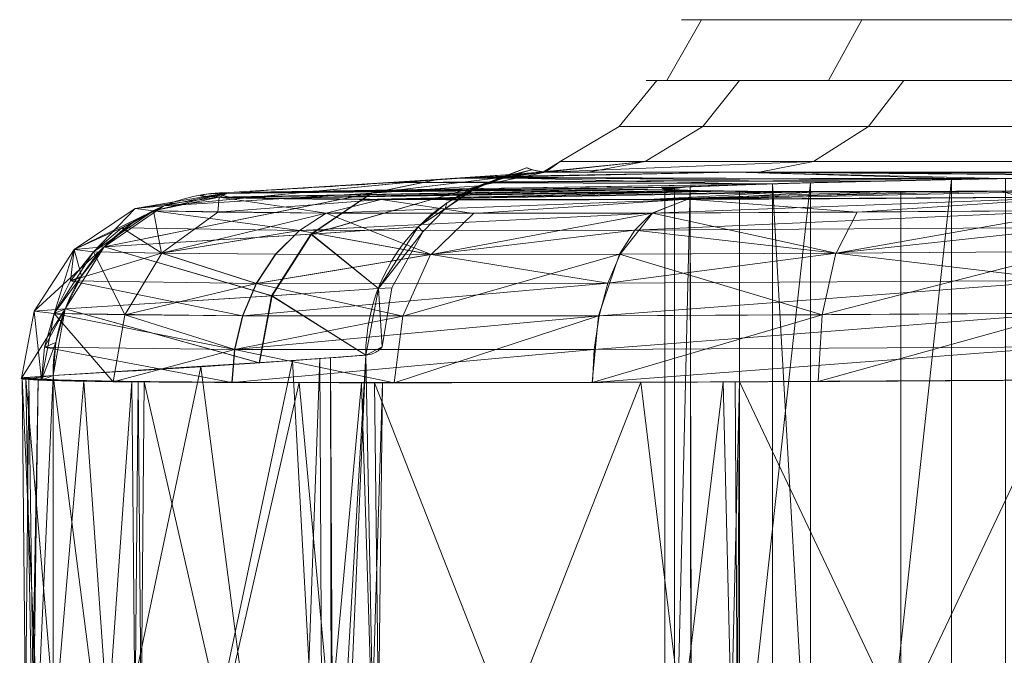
# Model space of a CAD drawing. Header units: millimetres. Extents: x -72 to 72, y -145 to 145.
# Tile 252 of 256: x -71 to -55, y 135 to 145. Entities that reach past the tile are written whole.
import ezdxf

# ---------------------------------------------------------------- set-up
doc = ezdxf.new("R2010")
doc.units = ezdxf.units.MM
doc.layers.add('1', color=7, linetype='CONTINUOUS')

msp = doc.modelspace()

# ---------------------------------------------------------------- linework, layer by layer
at = {"layer": '1', "color": 163, "linetype": 'Continuous', "lineweight": 13}
for p, q in [((-70.739, 127.83, 46.708), (-70.739, 139.17, 46.708)), ((-70.739, 127.83, -46.708), (-70.739, 139.17, -46.708))]:
    msp.add_line(p, q, dxfattribs=at)
at = {"layer": '1', "color": 163, "linetype": 'Continuous', "lineweight": 13, "extrusion": (0, -1, 0)}
msp.add_circle((0, 0, -145), 60.443, dxfattribs=at)
at = {"layer": '1', "color": 163, "linetype": 'Continuous', "lineweight": 13, "extrusion": (0, 1, 0)}
msp.add_circle((0, 0, 144.005), 61.018, dxfattribs=at)
at = {"layer": '1', "color": 163, "linetype": 'Continuous', "lineweight": 13, "extrusion": (-0.051031, -0.003792, 0.99869)}
msp.add_arc((-143.762, -51.498, 13.267), 3, 176.7324, 265.7563, dxfattribs=at)
at = {"layer": '1', "color": 163, "linetype": 'Continuous', "lineweight": 13, "extrusion": (0.051031, 0.003792, 0.99869)}
msp.add_arc((143.762, 51.498, -13.267), 3, 356.7324, 85.7563, dxfattribs=at)
at = {"layer": '1', "color": 163, "linetype": 'Continuous', "lineweight": 13, "extrusion": (0, -1, 0)}
for start, end in [(137.72131, 170.37915), (189.62085, 222.27869)]:
    msp.add_arc((0, 0, -142.505), 63.564, start, end, dxfattribs=at)
at = {"layer": '1', "color": 163, "linetype": 'Continuous', "lineweight": 13, "extrusion": (-0.227826, -0.012994, 0.973615)}
msp.add_arc((-142.806, -47.391, 59.784), 3, 177.4892, 266.8216, dxfattribs=at)
at = {"layer": '1', "color": 163, "linetype": 'Continuous', "lineweight": 13, "extrusion": (0.227826, 0.012994, 0.973615)}
msp.add_arc((142.806, 47.391, -59.784), 3, 357.4892, 86.8216, dxfattribs=at)
at = {"layer": '1', "color": 163, "linetype": 'Continuous', "lineweight": 13}
for points in [[(-62.67, 142.505, 10.623), (-62.827, 142.493, 13.72), (-63.282, 142.46, 19.907), (-64.377, 142.384, 29.148), (-65.881, 142.286, 38.331), (-67.155, 142.21, 44.402), (-67.861, 142.17, 47.422)], [(-62.67, 142.505, -10.623), (-62.772, 142.509, -8.836), (-62.924, 142.55, -5.287), (-63.001, 142.586), (-62.924, 142.55, 5.287), (-62.772, 142.509, 8.836), (-62.67, 142.505, 10.623)], [(-65.614, 139.506, 10.461), (-65.525, 139.512, 8.719), (-65.392, 139.58, 5.233), (-65.325, 139.671, 0), (-65.392, 139.58, -5.233), (-65.525, 139.512, -8.719), (-65.614, 139.506, -10.461)], [(-70.739, 139.17, 46.708), (-69.157, 139.262, 39.947), (-66.869, 139.409, 27.08), (-65.883, 139.485, 15.729), (-65.614, 139.506, 10.461)], [(-65.614, 139.506, -10.461), (-65.883, 139.485, -15.729), (-66.869, 139.409, -27.08), (-69.157, 139.262, -39.947), (-70.739, 139.17, -46.708)], [(-70.739, 139.17, -46.708), (-71.063, 139.154, -48.092), (-71.412, 139.126, -50.918), (-71.037, 139.093, -55.139), (-69.8, 139.07, -59.159), (-67.774, 139.057, -62.807), (-65.064, 139.053, -65.937), (-61.799, 139.058, -68.429), (-58.128, 139.074, -70.196), (-55.515, 139.09, -70.854), (-54.195, 139.1, -71.05)], [(-54.195, 139.1, 71.05), (-55.515, 139.09, 70.854), (-58.128, 139.074, 70.196), (-61.799, 139.058, 68.429), (-65.064, 139.053, 65.937), (-67.774, 139.057, 62.807), (-69.8, 139.07, 59.159), (-71.037, 139.093, 55.139), (-71.412, 139.126, 50.918), (-71.063, 139.154, 48.092), (-70.739, 139.17, 46.708)]]:
    msp.add_open_spline(points, degree=3, dxfattribs=at)
for points, knots in [([(-67.861, 142.17, -47.422), (-67.155, 142.21, -44.402), (-65.879, 142.286, -38.332), (-64.623, 142.367, -30.679), (-63.826, 142.422, -24.528), (-63.331, 142.457, -19.903), (-62.94, 142.485, -15.267), (-62.749, 142.499, -12.172), (-62.67, 142.505, -10.623)], [0, 0, 0, 0, 0.25, 0.5, 0.625, 0.75, 0.875, 1, 1, 1, 1]), ([(-47.03, 142.505, 42.762), (-47.534, 142.502, 42.511), (-48.052, 142.497, 42.308), (-48.851, 142.489, 42.073), (-49.121, 142.486, 42.006), (-49.667, 142.48, 41.896), (-49.945, 142.477, 41.853), (-50.783, 142.467, 41.761), (-51.339, 142.46, 41.749), (-52.17, 142.448, 41.804), (-52.446, 142.444, 41.835), (-52.998, 142.435, 41.92), (-53.275, 142.431, 41.976), (-54.091, 142.417, 42.178), (-54.616, 142.408, 42.359), (-55.378, 142.394, 42.697), (-55.627, 142.389, 42.821), (-56.116, 142.38, 43.092), (-56.357, 142.375, 43.24), (-57.052, 142.36, 43.71), (-57.482, 142.35, 44.061), (-58.081, 142.336, 44.641), (-58.272, 142.331, 44.844), (-58.638, 142.322, 45.268), (-58.813, 142.317, 45.49), (-59.302, 142.303, 46.169), (-59.586, 142.294, 46.647), (-60.068, 142.276, 47.649), (-60.268, 142.268, 48.18), (-60.567, 142.252, 49.254), (-60.668, 142.245, 49.8), (-60.775, 142.231, 50.908), (-60.779, 142.224, 51.475), (-60.69, 142.213, 52.585), (-60.597, 142.208, 53.133), (-60.314, 142.199, 54.212), (-60.122, 142.195, 54.745), (-59.656, 142.189, 55.755), (-59.38, 142.187, 56.237), (-58.901, 142.185, 56.924), (-58.73, 142.184, 57.149), (-58.37, 142.183, 57.578), (-58.182, 142.183, 57.784), (-57.592, 142.183, 58.374), (-57.167, 142.184, 58.731), (-56.479, 142.186, 59.212), (-56.241, 142.187, 59.363), (-55.756, 142.189, 59.642), (-55.508, 142.191, 59.77), (-54.752, 142.195, 60.12), (-54.229, 142.199, 60.308), (-53.416, 142.206, 60.523), (-53.141, 142.208, 60.582), (-52.59, 142.213, 60.677), (-52.314, 142.216, 60.711), (-51.484, 142.224, 60.779), (-50.928, 142.231, 60.776), (-49.809, 142.244, 60.67), (-49.259, 142.252, 60.568), (-48.189, 142.268, 60.271), (-47.667, 142.276, 60.076), (-46.652, 142.294, 59.589), (-46.174, 142.303, 59.305), (-45.498, 142.317, 58.819), (-45.279, 142.321, 58.647), (-44.857, 142.331, 58.284), (-44.652, 142.336, 58.091), (-44.064, 142.35, 57.487), (-43.713, 142.36, 57.056), (-43.246, 142.374, 56.366), (-43.1, 142.379, 56.13), (-42.829, 142.389, 55.642), (-42.702, 142.394, 55.389), (-42.36, 142.408, 54.622), (-42.18, 142.417, 54.096), (-41.979, 142.431, 53.287), (-41.923, 142.435, 53.015), (-41.837, 142.443, 52.462), (-41.805, 142.448, 52.181), (-41.749, 142.46, 51.344), (-41.761, 142.467, 50.789), (-41.851, 142.477, 49.96), (-41.894, 142.48, 49.684), (-42.003, 142.486, 49.135), (-42.07, 142.489, 48.86), (-42.307, 142.497, 48.054), (-42.511, 142.502, 47.534), (-42.762, 142.505, 47.03)], [0, 0, 0, 0, 0.03125, 0.03125, 0.046875, 0.046875, 0.0625, 0.0625, 0.09375, 0.09375, 0.109375, 0.109375, 0.125, 0.125, 0.15625, 0.15625, 0.171875, 0.171875, 0.1875, 0.1875, 0.21875, 0.21875, 0.234375, 0.234375, 0.25, 0.25, 0.28125, 0.28125, 0.3125, 0.3125, 0.34375, 0.34375, 0.375, 0.375, 0.40625, 0.40625, 0.4375, 0.4375, 0.46875, 0.46875, 0.484375, 0.484375, 0.5, 0.5, 0.53125, 0.53125, 0.546875, 0.546875, 0.5625, 0.5625, 0.59375, 0.59375, 0.609375, 0.609375, 0.625, 0.625, 0.65625, 0.65625, 0.6875, 0.6875, 0.71875, 0.71875, 0.75, 0.75, 0.765625, 0.765625, 0.78125, 0.78125, 0.8125, 0.8125, 0.828125, 0.828125, 0.84375, 0.84375, 0.875, 0.875, 0.890625, 0.890625, 0.90625, 0.90625, 0.9375, 0.9375, 0.953125, 0.953125, 0.96875, 0.96875, 1, 1, 1, 1]), ([(-42.762, 142.505, -47.03), (-42.511, 142.502, -47.534), (-42.308, 142.497, -48.052), (-42.073, 142.489, -48.851), (-42.006, 142.486, -49.121), (-41.896, 142.48, -49.667), (-41.853, 142.477, -49.945), (-41.761, 142.467, -50.783), (-41.749, 142.46, -51.339), (-41.804, 142.448, -52.17), (-41.835, 142.444, -52.446), (-41.92, 142.435, -52.998), (-41.976, 142.431, -53.275), (-42.178, 142.417, -54.091), (-42.359, 142.408, -54.616), (-42.697, 142.394, -55.378), (-42.821, 142.389, -55.627), (-43.092, 142.38, -56.116), (-43.24, 142.375, -56.357), (-43.71, 142.36, -57.052), (-44.061, 142.35, -57.482), (-44.641, 142.336, -58.081), (-44.844, 142.331, -58.272), (-45.268, 142.322, -58.638), (-45.49, 142.317, -58.813), (-46.169, 142.303, -59.302), (-46.647, 142.294, -59.586), (-47.649, 142.276, -60.068), (-48.18, 142.268, -60.268), (-49.254, 142.252, -60.567), (-49.8, 142.245, -60.668), (-50.908, 142.231, -60.775), (-51.475, 142.224, -60.779), (-52.585, 142.213, -60.69), (-53.133, 142.208, -60.597), (-54.212, 142.199, -60.314), (-54.745, 142.195, -60.122), (-55.755, 142.189, -59.656), (-56.237, 142.187, -59.38), (-56.924, 142.185, -58.901), (-57.149, 142.184, -58.73), (-57.578, 142.183, -58.37), (-57.784, 142.183, -58.182), (-58.374, 142.183, -57.592), (-58.731, 142.184, -57.167), (-59.212, 142.186, -56.479), (-59.363, 142.187, -56.241), (-59.642, 142.189, -55.756), (-59.77, 142.191, -55.508), (-60.12, 142.195, -54.752), (-60.308, 142.199, -54.229), (-60.523, 142.206, -53.416), (-60.582, 142.208, -53.141), (-60.677, 142.213, -52.59), (-60.711, 142.216, -52.314), (-60.779, 142.224, -51.484), (-60.776, 142.231, -50.928), (-60.67, 142.244, -49.809), (-60.568, 142.252, -49.259), (-60.271, 142.268, -48.189), (-60.076, 142.276, -47.667), (-59.589, 142.294, -46.652), (-59.305, 142.303, -46.174), (-58.819, 142.317, -45.498), (-58.647, 142.321, -45.279), (-58.284, 142.331, -44.857), (-58.091, 142.336, -44.652), (-57.487, 142.35, -44.064), (-57.056, 142.36, -43.713), (-56.366, 142.374, -43.246), (-56.13, 142.379, -43.1), (-55.642, 142.389, -42.829), (-55.389, 142.394, -42.702), (-54.622, 142.408, -42.36), (-54.096, 142.417, -42.18), (-53.287, 142.431, -41.979), (-53.015, 142.435, -41.923), (-52.462, 142.443, -41.837), (-52.181, 142.448, -41.805), (-51.344, 142.46, -41.749), (-50.789, 142.467, -41.761), (-49.96, 142.477, -41.851), (-49.684, 142.48, -41.894), (-49.135, 142.486, -42.003), (-48.86, 142.489, -42.07), (-48.054, 142.497, -42.307), (-47.534, 142.502, -42.511), (-47.03, 142.505, -42.762)], [0, 0, 0, 0, 0.03125, 0.03125, 0.046875, 0.046875, 0.0625, 0.0625, 0.09375, 0.09375, 0.109375, 0.109375, 0.125, 0.125, 0.15625, 0.15625, 0.171875, 0.171875, 0.1875, 0.1875, 0.21875, 0.21875, 0.234375, 0.234375, 0.25, 0.25, 0.28125, 0.28125, 0.3125, 0.3125, 0.34375, 0.34375, 0.375, 0.375, 0.40625, 0.40625, 0.4375, 0.4375, 0.46875, 0.46875, 0.484375, 0.484375, 0.5, 0.5, 0.53125, 0.53125, 0.546875, 0.546875, 0.5625, 0.5625, 0.59375, 0.59375, 0.609375, 0.609375, 0.625, 0.625, 0.65625, 0.65625, 0.6875, 0.6875, 0.71875, 0.71875, 0.75, 0.75, 0.765625, 0.765625, 0.78125, 0.78125, 0.8125, 0.8125, 0.828125, 0.828125, 0.84375, 0.84375, 0.875, 0.875, 0.890625, 0.890625, 0.90625, 0.90625, 0.9375, 0.9375, 0.953125, 0.953125, 0.96875, 0.96875, 1, 1, 1, 1]), ([(-67.861, 142.17, 47.422), (-67.994, 142.162, 47.993), (-68.208, 142.147, 49.148), (-68.404, 142.12, 51.489), (-68.184, 142.092, 54.431), (-67.33, 142.072, 57.255), (-66.307, 142.061, 59.369), (-65.387, 142.055, 60.872), (-64.328, 142.052, 62.28), (-62.735, 142.05, 64.006), (-60.42, 142.055, 65.834), (-57.767, 142.069, 67.125), (-55.52, 142.085, 67.809), (-54.368, 142.094, 68.037), (-53.788, 142.1, 68.123)], [0, 0, 0, 0, 0.0625, 0.125, 0.25, 0.375, 0.4375, 0.5, 0.5625, 0.625, 0.75, 0.875, 0.9375, 1, 1, 1, 1]), ([(-53.788, 142.1, -68.123), (-54.367, 142.094, -68.037), (-55.519, 142.085, -67.809), (-57.764, 142.069, -67.126), (-60.415, 142.055, -65.837), (-62.728, 142.05, -64.011), (-64.122, 142.052, -62.502), (-64.852, 142.054, -61.584), (-65.364, 142.056, -60.869), (-65.84, 142.058, -60.13), (-66.421, 142.063, -59.111), (-67.295, 142.073, -57.252), (-68.116, 142.093, -54.424), (-68.37, 142.121, -51.489), (-68.201, 142.147, -49.148), (-67.994, 142.162, -47.993), (-67.861, 142.17, -47.422)], [0, 0, 0, 0, 0.0625, 0.125, 0.25, 0.375, 0.4375, 0.46875, 0.5, 0.53125, 0.5625, 0.625, 0.75, 0.875, 0.9375, 1, 1, 1, 1])]:
    msp.add_open_spline(points, degree=3, knots=knots, dxfattribs=at)
for points in [[(-58.032, 144.005, -18.856), (-60.684, 144.005, 6.378), (-60.112, 145, 6.318), (-57.485, 145, -18.678)], [(-60.684, 144.005, 6.378), (-52.843, 144.005, 30.509), (-52.345, 145, 30.222), (-60.112, 145, 6.318)], [(-52.345, 145, -30.222), (-60.112, 145, -6.318), (-34.311, 145, -3.606), (-29.878, 145, -17.25)], [(-32.811, 145, 10.661), (-34.311, 145, -3.606), (-60.112, 145, -6.318), (-57.485, 145, 18.678)], [(-45.345, 144.005, -40.829), (-58.032, 144.005, -18.856), (-57.485, 145, -18.678), (-44.918, 145, -40.445)], [(-57.485, 145, 18.678), (-44.918, 145, 40.445), (-25.638, 145, 23.085), (-32.811, 145, 10.661)], [(-56.8, 144.005, -22.292), (-57.375, 143.251, -22.518), (-61.463, 143.251, -4.606), (-60.847, 144.005, -4.56)], [(-60.847, 144.005, -4.56), (-61.463, 143.251, -4.606), (-60.09, 143.251, 13.715), (-59.488, 144.005, 13.578)], [(-59.488, 144.005, 13.578), (-60.09, 143.251, 13.715), (-53.378, 143.251, 30.818), (-52.843, 144.005, 30.509)], [(-47.706, 144.005, -38.044), (-48.189, 143.251, -38.429), (-57.375, 143.251, -22.518), (-56.8, 144.005, -22.292)], [(-58.278, 142.68, -22.872), (-62.431, 142.68, -4.679), (-61.463, 143.251, -4.606), (-57.375, 143.251, -22.518)], [(-62.431, 142.68, -4.679), (-61.036, 142.68, 13.931), (-60.09, 143.251, 13.715), (-61.463, 143.251, -4.606)], [(-61.036, 142.68, 13.931), (-54.218, 142.68, 31.303), (-53.378, 143.251, 30.818), (-60.09, 143.251, 13.715)], [(-48.947, 142.68, -39.034), (-58.278, 142.68, -22.872), (-57.375, 143.251, -22.518), (-48.189, 143.251, -38.429)], [(-61.036, 142.68, 13.931), (-62.703, 142.507, 10.022), (-62.67, 142.505, 10.623)], [(-62.431, 142.68, -4.679), (-62.679, 142.506, -4.748), (-62.703, 142.507, 10.022)], [(-62.703, 142.507, 10.022), (-61.036, 142.68, 13.931), (-62.431, 142.68, -4.679)], [(-62.67, 142.505, -10.623), (-62.679, 142.506, -4.748), (-62.431, 142.68, -4.679)], [(-62.431, 142.68, -4.679), (-58.278, 142.68, -22.872), (-62.67, 142.505, -10.623)], [(-58.278, 142.68, -22.872), (-59.17, 142.505, -23.222), (-62.67, 142.505, -10.623)], [(-62.67, 142.505, 10.623), (-61.97, 142.505, 14.144), (-61.036, 142.68, 13.931)], [(-55.048, 142.505, 31.782), (-54.218, 142.68, 31.303), (-61.036, 142.68, 13.931), (-61.97, 142.505, 14.144)], [(-59.17, 142.505, -23.222), (-58.278, 142.68, -22.872), (-48.947, 142.68, -39.034), (-49.696, 142.505, -39.631)], [(-62.67, 142.505, 10.623), (-63.758, 142.28, 10.567), (-65.524, 142.157, 28.966)], [(-65.524, 142.157, 28.966), (-64.443, 142.38, 29.121), (-62.67, 142.505, 10.623)], [(-62.67, 142.505, -10.623), (-64.433, 142.381, -29.076), (-65.514, 142.158, -28.921)], [(-65.514, 142.158, -28.921), (-63.758, 142.28, -10.567), (-62.67, 142.505, -10.623)], [(-59.575, 142.505, 22.163), (-64.149, 142.403, 24.362), (-55.173, 142.398, 42.606)], [(-64.149, 142.403, 24.362), (-59.575, 142.505, 22.163), (-62.67, 142.505, 10.623)], [(-63.384, 142.42, 5.336), (-62.982, 142.572, 0.001), (-63.896, 142.21, 0.001)], [(-63.896, 142.21, 0.001), (-62.982, 142.572, 0.001), (-63.384, 142.42, -5.335)], [(-55.562, 142.39, -42.792), (-63.852, 142.42, -24.604), (-59.575, 142.505, -22.163)], [(-63.852, 142.42, -24.604), (-63.782, 142.425, -23.768), (-59.575, 142.505, -22.163)], [(-62.67, 142.505, -10.623), (-59.575, 142.505, -22.163), (-63.782, 142.425, -23.768)], [(-62.982, 142.572, 0.001), (-62.9, 142.541, -5.35), (-63.384, 142.42, -5.335)], [(-63.384, 142.42, 5.336), (-62.9, 142.541, 5.351), (-62.982, 142.572, 0.001)], [(-62.9, 142.541, 5.351), (-63.384, 142.42, 5.336), (-63.209, 142.447, 10.595)], [(-63.209, 142.447, -10.595), (-63.384, 142.42, -5.335), (-62.9, 142.541, -5.35)], [(-62.9, 142.541, -5.35), (-62.67, 142.505, -10.623), (-63.209, 142.447, -10.595)], [(-63.209, 142.447, 10.595), (-62.67, 142.505, 10.623), (-62.9, 142.541, 5.351)], [(-59.575, 142.505, 22.163), (-51.582, 142.456, 41.771), (-49.468, 142.483, 41.937)], [(-55.173, 142.398, 42.606), (-51.582, 142.456, 41.771), (-59.575, 142.505, 22.163)], [(-49.468, 142.483, 41.937), (-48.485, 142.505, 41.104), (-59.575, 142.505, 22.163)], [(-59.575, 142.505, -22.163), (-52.586, 142.441, -41.857), (-55.562, 142.39, -42.792)], [(-59.575, 142.505, -22.163), (-48.485, 142.505, -41.104), (-49.468, 142.483, -41.937)], [(-49.468, 142.483, -41.937), (-52.586, 142.441, -41.857), (-59.575, 142.505, -22.163)], [(-64.433, 142.381, -29.076), (-67.861, 142.17, -47.422), (-68.926, 141.949, -47.17)], [(-68.926, 141.949, -47.17), (-65.514, 142.158, -28.921), (-64.433, 142.381, -29.076)], [(-64.443, 142.38, 29.121), (-65.524, 142.157, 28.966), (-68.926, 141.949, 47.17)], [(-68.926, 141.949, 47.17), (-67.861, 142.17, 47.422), (-64.443, 142.38, 29.121)], [(-59.166, 142.307, -45.99), (-67.861, 142.17, -47.422), (-63.852, 142.42, -24.604)], [(-58.922, 142.314, 45.642), (-65.184, 142.332, 33.972), (-67.861, 142.17, 47.422)], [(-55.173, 142.398, 42.606), (-64.149, 142.403, 24.362), (-65.184, 142.332, 33.972)], [(-65.184, 142.332, 33.972), (-57.509, 142.35, 44.106), (-55.173, 142.398, 42.606)], [(-65.184, 142.332, 33.972), (-58.922, 142.314, 45.642), (-57.509, 142.35, 44.106)], [(-63.896, 142.21, 0.001), (-63.862, 142.208, 5.32), (-63.384, 142.42, 5.336)], [(-63.384, 142.42, -5.335), (-63.862, 142.208, -5.319), (-63.896, 142.21, 0.001)], [(-63.384, 142.42, 5.336), (-63.862, 142.208, 5.32), (-63.758, 142.28, 10.567)], [(-63.758, 142.28, -10.567), (-63.862, 142.208, -5.319), (-63.384, 142.42, -5.335)], [(-63.852, 142.42, -24.604), (-57.303, 142.354, -43.931), (-59.166, 142.307, -45.99)], [(-63.852, 142.42, -24.604), (-55.562, 142.39, -42.792), (-57.303, 142.354, -43.931)], [(-63.384, 142.42, -5.335), (-63.209, 142.447, -10.595), (-63.758, 142.28, -10.567)], [(-63.758, 142.28, 10.567), (-63.209, 142.447, 10.595), (-63.384, 142.42, 5.336)], [(-60.263, 124.733, -48.218), (-60.3, 142.266, -48.33), (-58.325, 142.33, -44.909)], [(-58.325, 142.33, -44.909), (-58.325, 124.67, -44.909), (-60.263, 124.733, -48.218)], [(-56.015, 142.382, 43.038), (-58.951, 142.313, 45.681), (-57.947, 124.661, 44.512)], [(-55.129, 142.399, -42.587), (-55.129, 124.601, -42.587), (-58.325, 124.67, -44.909), (-58.325, 142.33, -44.909)], [(-57.947, 124.661, 44.512), (-56.015, 124.618, 43.038), (-56.015, 142.382, 43.038)], [(-56.015, 142.382, 43.038), (-56.015, 124.618, 43.038), (-52.258, 124.554, 41.817), (-52.258, 142.446, 41.817)], [(-65.514, 142.158, -28.921), (-68.926, 141.949, -47.17), (-69.902, 141.279, -46.932)], [(-69.902, 141.279, -46.932), (-66.503, 141.487, -28.775), (-65.514, 142.158, -28.921)], [(-68.02, 142.094, 54.403), (-67.861, 142.17, 47.422), (-69.393, 141.905, 50.875)], [(-67.861, 142.17, 47.422), (-68.926, 141.949, 47.17), (-69.393, 141.905, 50.875)], [(-69.092, 141.87, -54.61), (-68.926, 141.949, -47.17), (-67.861, 142.17, -47.422)], [(-67.861, 142.17, -47.422), (-68.019, 142.094, -54.412), (-69.092, 141.87, -54.61)], [(-67.861, 142.17, 47.422), (-68.098, 142.096, 54.179), (-60.762, 142.224, 51.512)], [(-68.098, 142.096, 54.179), (-67.046, 142.079, 56.867), (-60.762, 142.224, 51.512)], [(-68.071, 142.156, -48.469), (-60.58, 142.25, -49.397), (-60.762, 142.224, -51.512)], [(-68.071, 142.156, -48.469), (-67.861, 142.17, -47.422), (-60.58, 142.25, -49.397)], [(-60.762, 142.224, -51.512), (-67.833, 142.088, -55.208), (-68.071, 142.156, -48.469)], [(-67.861, 142.17, 47.422), (-60.33, 142.264, 48.423), (-58.922, 142.314, 45.642)], [(-67.861, 142.17, -47.422), (-59.166, 142.307, -45.99), (-60.58, 142.25, -49.397)], [(-60.762, 142.224, 51.512), (-60.33, 142.264, 48.423), (-67.861, 142.17, 47.422)], [(-60.762, 142.224, -51.512), (-67.07, 142.079, -56.878), (-67.833, 142.088, -55.208)], [(-67.07, 142.079, -56.878), (-60.762, 142.224, -51.512), (-60.056, 142.195, -54.866)], [(-65.042, 142.054, -61.314), (-67.07, 142.079, -56.878), (-60.056, 142.195, -54.866)], [(-60.472, 142.204, 53.606), (-60.762, 142.224, 51.512), (-67.046, 142.079, 56.867)], [(-59.722, 142.19, 55.593), (-60.472, 142.204, 53.606), (-67.046, 142.079, 56.867)], [(-67.046, 142.079, 56.867), (-65.663, 142.057, 60.402), (-59.722, 142.19, 55.593)], [(-63.758, 142.28, 10.567), (-64.755, 141.609, 10.513), (-66.514, 141.486, 28.82)], [(-66.514, 141.486, 28.82), (-65.524, 142.157, 28.966), (-63.758, 142.28, 10.567)], [(-63.758, 142.28, -10.567), (-65.514, 142.158, -28.921), (-66.503, 141.487, -28.775)], [(-66.503, 141.487, -28.775), (-64.755, 141.609, -10.513), (-63.758, 142.28, -10.567)], [(-58.552, 142.184, 57.361), (-59.722, 142.19, 55.593), (-65.663, 142.057, 60.402)], [(-58.552, 142.184, 57.361), (-65.663, 142.057, 60.402), (-60.993, 142.055, 65.303)], [(-60.056, 142.195, -54.866), (-58.206, 142.183, -57.752), (-65.042, 142.054, -61.314)], [(-60.136, 142.058, -65.86), (-65.042, 142.054, -61.314), (-58.206, 142.183, -57.752)], [(-64.316, 141.904, 0.001), (-63.896, 142.21, 0.001), (-63.862, 142.208, -5.319)], [(-63.862, 142.208, 5.32), (-63.896, 142.21, 0.001), (-64.316, 141.904, 0.001)], [(-64.316, 141.904, 0.001), (-64.286, 141.998, 10.539), (-63.862, 142.208, 5.32)], [(-63.862, 142.208, -5.319), (-64.286, 141.998, -10.539), (-64.316, 141.904, 0.001)], [(-64.286, 141.998, 10.539), (-63.758, 142.28, 10.567), (-63.862, 142.208, 5.32)], [(-63.862, 142.208, -5.319), (-63.758, 142.28, -10.567), (-64.286, 141.998, -10.539)], [(-60.993, 142.055, 65.303), (-55.201, 142.193, 59.912), (-57.023, 142.185, 58.822)], [(-55.201, 142.193, 59.912), (-60.993, 142.055, 65.303), (-54.857, 142.09, 67.932)], [(-60.993, 142.055, 65.303), (-57.023, 142.185, 58.822), (-58.552, 142.184, 57.361)], [(-60.3, 142.266, -48.33), (-60.276, 124.734, -48.332), (-60.713, 124.784, -52.258)], [(-60.713, 124.784, -52.258), (-60.713, 142.216, -52.258), (-60.3, 142.266, -48.33)], [(-60.713, 142.216, -52.258), (-60.713, 124.784, -52.258), (-59.492, 124.812, -56.015), (-59.492, 142.188, -56.015)], [(-60.558, 142.252, 49.29), (-60.558, 124.748, 49.29), (-58.951, 124.687, 45.681), (-58.951, 142.313, 45.681)], [(-60.558, 142.207, 53.24), (-60.558, 124.793, 53.24), (-60.558, 124.748, 49.29), (-60.558, 142.252, 49.29)], [(-58.951, 142.185, 56.849), (-58.951, 124.815, 56.849), (-60.558, 124.793, 53.24), (-60.558, 142.207, 53.24)], [(-60.263, 124.733, -48.218), (-60.276, 124.734, -48.332), (-60.3, 142.266, -48.33)], [(-60.136, 142.058, -65.86), (-56.447, 142.186, -59.228), (-53.655, 142.204, -60.46)], [(-53.655, 142.204, -60.46), (-53.788, 142.1, -68.123), (-60.136, 142.058, -65.86)], [(-58.206, 142.183, -57.752), (-56.447, 142.186, -59.228), (-60.136, 142.058, -65.86)], [(-59.492, 142.188, -56.015), (-59.492, 124.812, -56.015), (-56.849, 124.815, -58.951), (-56.849, 142.185, -58.951)], [(-58.951, 142.313, 45.681), (-58.951, 124.687, 45.681), (-57.947, 124.661, 44.512)], [(-56.015, 142.188, 59.492), (-56.015, 124.812, 59.492), (-58.951, 124.815, 56.849), (-58.951, 142.185, 56.849)], [(-56.849, 142.185, -58.951), (-56.849, 124.815, -58.951), (-53.24, 124.793, -60.558), (-53.24, 142.207, -60.558)], [(-52.258, 142.216, 60.713), (-52.258, 124.784, 60.713), (-56.015, 124.812, 59.492), (-56.015, 142.188, 59.492)], [(-54.857, 142.09, 67.932), (-53.185, 142.208, 60.569), (-55.201, 142.193, 59.912)], [(-65.524, 142.157, 28.966), (-66.514, 141.486, 28.82), (-69.902, 141.279, 46.932)], [(-69.902, 141.279, 46.932), (-68.926, 141.949, 47.17), (-65.524, 142.157, 28.966)], [(-69.393, 141.905, 50.875), (-69.094, 141.871, 54.601), (-68.02, 142.094, 54.403)], [(-68.02, 142.094, 54.403), (-69.094, 141.871, 54.601), (-68.039, 141.845, 58.172)], [(-66.263, 141.83, -61.472), (-69.092, 141.87, -54.61), (-68.019, 142.094, -54.412)], [(-65.365, 142.056, 60.854), (-68.02, 142.094, 54.403), (-68.039, 141.845, 58.172)], [(-68.039, 141.845, 58.172), (-66.267, 141.83, 61.466), (-65.365, 142.056, 60.854)], [(-68.019, 142.094, -54.412), (-65.362, 142.056, -60.86), (-66.263, 141.83, -61.472)], [(-66.267, 141.83, 61.466), (-60.926, 141.832, 66.621), (-60.346, 142.057, 65.697)], [(-60.346, 142.057, 65.697), (-65.365, 142.056, 60.854), (-66.267, 141.83, 61.466)], [(-63.851, 141.826, -64.332), (-66.263, 141.83, -61.472), (-65.362, 142.056, -60.86)], [(-65.362, 142.056, -60.86), (-60.339, 142.058, -65.702), (-63.851, 141.826, -64.332)], [(-64.316, 141.904, 0.001), (-64.286, 141.998, -10.539), (-64.755, 141.609, -10.513)], [(-64.755, 141.609, 10.513), (-64.286, 141.998, 10.539), (-64.316, 141.904, 0.001)], [(-60.339, 142.058, -65.702), (-60.918, 141.832, -66.625), (-63.851, 141.826, -64.332)], [(-60.926, 141.832, 66.621), (-53.946, 141.876, 69.203), (-53.788, 142.1, 68.123)], [(-53.788, 142.1, 68.123), (-60.346, 142.057, 65.697), (-60.926, 141.832, 66.621)], [(-57.564, 141.849, -68.274), (-60.918, 141.832, -66.625), (-60.339, 142.058, -65.702)], [(-60.339, 142.058, -65.702), (-53.788, 142.1, -68.123), (-57.564, 141.849, -68.274)], [(-53.788, 142.1, -68.123), (-53.946, 141.876, -69.203), (-57.564, 141.849, -68.274)], [(-70.394, 141.235, 50.845), (-69.393, 141.905, 50.875), (-68.926, 141.949, 47.17)], [(-68.926, 141.949, 47.17), (-69.902, 141.279, 46.932), (-70.394, 141.235, 50.845)], [(-69.393, 141.905, 50.875), (-70.394, 141.235, 50.845), (-70.078, 141.2, 54.778)], [(-70.078, 141.2, 54.778), (-69.094, 141.871, 54.601), (-69.393, 141.905, 50.875)], [(-69.094, 141.871, 54.601), (-70.078, 141.2, 54.778), (-68.964, 141.174, 58.548)], [(-69.612, 141.589, -54.704), (-69.442, 141.668, -47.045), (-68.926, 141.949, -47.17)], [(-68.926, 141.949, -47.17), (-69.092, 141.87, -54.61), (-69.612, 141.589, -54.704)], [(-66.7, 141.549, -61.768), (-69.612, 141.589, -54.704), (-69.092, 141.87, -54.61)], [(-68.964, 141.174, 58.548), (-68.039, 141.845, 58.172), (-69.094, 141.871, 54.601)], [(-69.092, 141.87, -54.61), (-66.263, 141.83, -61.472), (-66.7, 141.549, -61.768)], [(-66.267, 141.83, 61.466), (-68.039, 141.845, 58.172), (-68.964, 141.174, 58.548)], [(-64.316, 141.904, 0.001), (-64.682, 141.524, 0.001), (-64.755, 141.609, 10.513)], [(-64.755, 141.609, -10.513), (-64.682, 141.524, 0.001), (-64.316, 141.904, 0.001)], [(-61.206, 141.551, 67.068), (-54.021, 141.595, 69.727), (-53.946, 141.876, 69.203)], [(-53.946, 141.876, 69.203), (-60.926, 141.832, 66.621), (-61.206, 141.551, 67.068)], [(-60.918, 141.832, -66.625), (-57.564, 141.849, -68.274), (-57.906, 141.178, -69.213)], [(-57.906, 141.178, -69.213), (-57.564, 141.849, -68.274), (-53.946, 141.876, -69.203)], [(-53.946, 141.876, -69.203), (-54.086, 141.205, -70.193), (-57.906, 141.178, -69.213)], [(-68.964, 141.174, 58.548), (-66.704, 141.549, 61.762), (-66.267, 141.83, 61.466)], [(-66.704, 141.549, 61.762), (-61.206, 141.551, 67.068), (-60.926, 141.832, 66.621)], [(-60.926, 141.832, 66.621), (-66.267, 141.83, 61.466), (-66.704, 141.549, 61.762)], [(-64.543, 141.155, -65.05), (-66.7, 141.549, -61.768), (-66.263, 141.83, -61.472)], [(-66.263, 141.83, -61.472), (-63.851, 141.826, -64.332), (-64.543, 141.155, -65.05)], [(-64.543, 141.155, -65.05), (-63.851, 141.826, -64.332), (-60.918, 141.832, -66.625)], [(-60.918, 141.832, -66.625), (-61.447, 141.161, -67.472), (-64.543, 141.155, -65.05)], [(-57.906, 141.178, -69.213), (-61.447, 141.161, -67.472), (-60.918, 141.832, -66.625)], [(-70.394, 141.235, -50.852), (-69.442, 141.668, -47.045), (-69.612, 141.589, -54.704)], [(-70.394, 141.235, -50.852), (-69.902, 141.279, -46.932), (-69.442, 141.668, -47.045)], [(-69.612, 141.589, -54.704), (-70.076, 141.199, -54.787), (-70.394, 141.235, -50.852)], [(-68.955, 141.174, -58.565), (-70.076, 141.199, -54.787), (-69.612, 141.589, -54.704)], [(-68.955, 141.174, -58.565), (-69.612, 141.589, -54.704), (-66.7, 141.549, -61.768)], [(-68.964, 141.174, 58.548), (-67.094, 141.159, 62.026), (-66.704, 141.549, 61.762)], [(-66.7, 141.549, -61.768), (-67.089, 141.159, -62.032), (-68.955, 141.174, -58.565)], [(-66.704, 141.549, 61.762), (-67.094, 141.159, 62.026), (-64.555, 141.155, 65.035)], [(-64.543, 141.155, -65.05), (-67.089, 141.159, -62.032), (-66.7, 141.549, -61.768)], [(-61.206, 141.551, 67.068), (-66.704, 141.549, 61.762), (-64.555, 141.155, 65.035)], [(-66.514, 141.486, 28.82), (-64.755, 141.609, 10.513), (-65.408, 140.599, 10.476)], [(-65.408, 140.599, -10.476), (-64.755, 141.609, -10.513), (-66.503, 141.487, -28.775)], [(-64.682, 141.524, 0.001), (-64.755, 141.609, -10.513), (-65.408, 140.599, -10.476)], [(-65.408, 140.599, 10.476), (-64.755, 141.609, 10.513), (-64.682, 141.524, 0.001)], [(-64.682, 141.524, 0.001), (-65.186, 140.611, 0.001), (-65.408, 140.599, 10.476)], [(-65.408, 140.599, -10.476), (-65.186, 140.611, 0.001), (-64.682, 141.524, 0.001)], [(-64.555, 141.155, 65.035), (-61.455, 141.161, 67.467), (-61.206, 141.551, 67.068)], [(-61.206, 141.551, 67.068), (-61.455, 141.161, 67.467), (-57.912, 141.178, 69.209)], [(-57.912, 141.178, 69.209), (-54.021, 141.595, 69.727), (-61.206, 141.551, 67.068)], [(-57.912, 141.178, 69.209), (-54.086, 141.205, 70.193), (-54.021, 141.595, 69.727)], [(-67.152, 140.476, -28.674), (-66.503, 141.487, -28.775), (-69.902, 141.279, -46.932)], [(-69.902, 141.279, 46.932), (-66.514, 141.486, 28.82), (-67.162, 140.476, 28.719)], [(-65.408, 140.599, 10.476), (-67.162, 140.476, 28.719), (-66.514, 141.486, 28.82)], [(-66.503, 141.487, -28.775), (-67.152, 140.476, -28.674), (-65.408, 140.599, -10.476)], [(-71.05, 140.224, -50.827), (-70.54, 140.267, -46.77), (-69.902, 141.279, -46.932)], [(-69.902, 141.279, -46.932), (-70.394, 141.235, -50.852), (-71.05, 140.224, -50.827)], [(-70.722, 140.189, -54.899), (-71.05, 140.224, -50.827), (-70.394, 141.235, -50.852)], [(-70.394, 141.235, -50.852), (-70.076, 141.199, -54.787), (-70.722, 140.189, -54.899)], [(-69.562, 140.165, -58.809), (-70.722, 140.189, -54.899), (-70.076, 141.199, -54.787)], [(-67.162, 140.476, 28.719), (-70.54, 140.267, 46.77), (-69.902, 141.279, 46.932)], [(-69.902, 141.279, -46.932), (-70.54, 140.267, -46.77), (-67.152, 140.476, -28.674)], [(-70.454, 140.723, 54.844), (-70.078, 141.2, 54.778), (-70.394, 141.235, 50.845)], [(-70.394, 141.235, 50.845), (-70.274, 140.801, 46.839), (-70.454, 140.723, 54.844)], [(-68.964, 141.174, 58.548), (-70.078, 141.2, 54.778), (-70.454, 140.723, 54.844)], [(-70.394, 141.235, 50.845), (-69.902, 141.279, 46.932), (-70.274, 140.801, 46.839)], [(-70.076, 141.199, -54.787), (-68.955, 141.174, -58.565), (-69.562, 140.165, -58.809)], [(-58.134, 140.168, 69.825), (-54.174, 140.195, 70.843), (-54.086, 141.205, 70.193)], [(-54.086, 141.205, 70.193), (-57.912, 141.178, 69.209), (-58.134, 140.168, 69.825)], [(-57.906, 141.178, -69.213), (-54.086, 141.205, -70.193), (-54.138, 140.728, -70.572)], [(-68.964, 141.174, 58.548), (-70.454, 140.723, 54.844), (-67.41, 140.682, 62.239)], [(-67.406, 140.682, -62.245), (-69.562, 140.165, -58.809), (-68.955, 141.174, -58.565)], [(-67.41, 140.682, 62.239), (-67.094, 141.159, 62.026), (-68.964, 141.174, 58.548)], [(-68.955, 141.174, -58.565), (-67.089, 141.159, -62.032), (-67.406, 140.682, -62.245)], [(-64.555, 141.155, 65.035), (-67.094, 141.159, 62.026), (-67.41, 140.682, 62.239)], [(-67.41, 140.682, 62.239), (-65.009, 140.146, 65.506), (-64.555, 141.155, 65.035)], [(-67.406, 140.682, -62.245), (-67.089, 141.159, -62.032), (-64.543, 141.155, -65.05)], [(-64.543, 141.155, -65.05), (-61.649, 140.684, -67.796), (-67.406, 140.682, -62.245)], [(-65.009, 140.146, 65.506), (-61.8, 140.152, 68.022), (-61.455, 141.161, 67.467)], [(-61.455, 141.161, 67.467), (-64.555, 141.155, 65.035), (-65.009, 140.146, 65.506)], [(-64.543, 141.155, -65.05), (-61.447, 141.161, -67.472), (-61.649, 140.684, -67.796)], [(-61.455, 141.161, 67.467), (-61.8, 140.152, 68.022), (-58.134, 140.168, 69.825)], [(-61.649, 140.684, -67.796), (-61.447, 141.161, -67.472), (-57.906, 141.178, -69.213)], [(-57.906, 141.178, -69.213), (-54.138, 140.728, -70.572), (-61.649, 140.684, -67.796)], [(-58.134, 140.168, 69.825), (-57.912, 141.178, 69.209), (-61.455, 141.161, 67.467)], [(-70.724, 140.19, 54.89), (-70.454, 140.723, 54.844), (-70.274, 140.801, 46.839)], [(-70.274, 140.801, 46.839), (-70.54, 140.267, 46.77), (-70.724, 140.19, 54.89)], [(-70.454, 140.723, 54.844), (-70.724, 140.19, 54.89), (-67.636, 140.15, 62.391)], [(-67.636, 140.15, 62.391), (-67.41, 140.682, 62.239), (-70.454, 140.723, 54.844)], [(-61.792, 140.152, -68.027), (-61.649, 140.684, -67.796), (-54.138, 140.728, -70.572)], [(-54.138, 140.728, -70.572), (-54.174, 140.195, -70.843), (-61.792, 140.152, -68.027)], [(-67.406, 140.682, -62.245), (-67.632, 140.15, -62.397), (-69.562, 140.165, -58.809)], [(-67.41, 140.682, 62.239), (-67.636, 140.15, 62.391), (-65.009, 140.146, 65.506)], [(-67.632, 140.15, -62.397), (-67.406, 140.682, -62.245), (-61.649, 140.684, -67.796)], [(-61.649, 140.684, -67.796), (-61.792, 140.152, -68.027), (-67.632, 140.15, -62.397)], [(-67.162, 140.476, 28.719), (-65.408, 140.599, 10.476), (-65.614, 139.506, 10.461)], [(-65.614, 139.506, -10.461), (-65.408, 140.599, -10.476), (-67.152, 140.476, -28.674)], [(-65.408, 140.599, -10.476), (-65.614, 139.506, -10.461), (-65.347, 139.64, 0.001)], [(-65.347, 139.64, 0.001), (-65.614, 139.506, 10.461), (-65.408, 140.599, 10.476)], [(-65.408, 140.599, 10.476), (-65.186, 140.611, 0.001), (-65.347, 139.64, 0.001)], [(-65.347, 139.64, 0.001), (-65.186, 140.611, 0.001), (-65.408, 140.599, -10.476)], [(-70.54, 140.267, 46.77), (-67.162, 140.476, 28.719), (-67.365, 139.381, 28.68)], [(-67.355, 139.381, -28.636), (-67.152, 140.476, -28.674), (-70.54, 140.267, -46.77)], [(-65.614, 139.506, 10.461), (-67.365, 139.381, 28.68), (-67.162, 140.476, 28.719)], [(-67.152, 140.476, -28.674), (-67.355, 139.381, -28.636), (-65.614, 139.506, -10.461)], [(-71.257, 139.128, -50.81), (-70.739, 139.17, -46.708), (-70.54, 140.267, -46.77)], [(-70.54, 140.267, -46.77), (-71.05, 140.224, -50.827), (-71.257, 139.128, -50.81)], [(-70.927, 139.095, -54.928), (-71.257, 139.128, -50.81), (-71.05, 140.224, -50.827)], [(-71.05, 140.224, -50.827), (-70.722, 140.189, -54.899), (-70.927, 139.095, -54.928)], [(-70.879, 139.636, 54.914), (-70.724, 140.19, 54.89), (-70.54, 140.267, 46.77)], [(-70.54, 140.267, 46.77), (-70.693, 139.712, 46.726), (-70.879, 139.636, 54.914)], [(-67.365, 139.381, 28.68), (-70.739, 139.17, 46.708), (-70.54, 140.267, 46.77)], [(-70.54, 140.267, -46.77), (-70.739, 139.17, -46.708), (-67.355, 139.381, -28.636)], [(-69.755, 139.071, -58.882), (-70.927, 139.095, -54.928), (-70.722, 140.189, -54.899)], [(-70.724, 140.19, 54.89), (-70.879, 139.636, 54.914), (-67.767, 139.597, 62.478)], [(-67.767, 139.597, 62.478), (-67.636, 140.15, 62.391), (-70.724, 140.19, 54.89)], [(-70.722, 140.189, -54.899), (-69.562, 140.165, -58.809), (-69.755, 139.071, -58.882)], [(-67.763, 139.597, -62.485), (-69.755, 139.071, -58.882), (-69.562, 140.165, -58.809)], [(-69.562, 140.165, -58.809), (-67.632, 140.15, -62.397), (-67.763, 139.597, -62.485)], [(-65.009, 140.146, 65.506), (-67.636, 140.15, 62.391), (-67.767, 139.597, 62.478)], [(-67.767, 139.597, 62.478), (-65.152, 139.052, 65.654), (-65.009, 140.146, 65.506)], [(-67.763, 139.597, -62.485), (-67.632, 140.15, -62.397), (-61.792, 140.152, -68.027)], [(-61.792, 140.152, -68.027), (-61.874, 139.599, -68.162), (-67.763, 139.597, -62.485)], [(-65.152, 139.052, 65.654), (-61.907, 139.058, 68.199), (-61.8, 140.152, 68.022)], [(-61.8, 140.152, 68.022), (-65.009, 140.146, 65.506), (-65.152, 139.052, 65.654)], [(-61.907, 139.058, 68.199), (-58.199, 139.074, 70.021), (-58.134, 140.168, 69.825)], [(-58.134, 140.168, 69.825), (-61.8, 140.152, 68.022), (-61.907, 139.058, 68.199)], [(-61.874, 139.599, -68.162), (-61.792, 140.152, -68.027), (-54.174, 140.195, -70.843)], [(-54.174, 140.195, -70.843), (-54.192, 139.641, -71), (-61.874, 139.599, -68.162)], [(-58.199, 139.074, 70.021), (-54.195, 139.1, 71.05), (-54.174, 140.195, 70.843)], [(-54.174, 140.195, 70.843), (-58.134, 140.168, 69.825), (-58.199, 139.074, 70.021)], [(-70.929, 139.095, 54.919), (-70.879, 139.636, 54.914), (-70.693, 139.712, 46.726)], [(-70.693, 139.712, 46.726), (-70.739, 139.17, 46.708), (-70.929, 139.095, 54.919)], [(-70.879, 139.636, 54.914), (-70.929, 139.095, 54.919), (-67.808, 139.056, 62.505)], [(-67.808, 139.056, 62.505), (-67.767, 139.597, 62.478), (-70.879, 139.636, 54.914)], [(-67.763, 139.597, -62.485), (-67.804, 139.056, -62.511), (-69.755, 139.071, -58.882)], [(-67.767, 139.597, 62.478), (-67.808, 139.056, 62.505), (-65.152, 139.052, 65.654)], [(-67.804, 139.056, -62.511), (-67.763, 139.597, -62.485), (-61.874, 139.599, -68.162)], [(-61.874, 139.599, -68.162), (-61.899, 139.058, -68.204), (-67.804, 139.056, -62.511)], [(-61.899, 139.058, -68.204), (-61.874, 139.599, -68.162), (-54.192, 139.641, -71)], [(-54.192, 139.641, -71), (-54.195, 139.1, -71.05), (-61.899, 139.058, -68.204)], [(-69.278, 127.743, 39.954), (-70.739, 139.17, 46.708), (-66.816, 139.417, 24.495)], [(-66.816, 139.417, 24.495), (-66.174, 127.539, 18.398), (-69.278, 127.743, 39.954)], [(-66.366, 139.453, -17.225), (-68.316, 139.317, -34.763), (-66.796, 127.583, -24.326)], [(-66.174, 127.539, 18.398), (-66.816, 139.417, 24.495), (-66.195, 139.463, 17.247)], [(-66.796, 127.583, -24.326), (-66.307, 127.547, -17.242), (-66.366, 139.453, -17.225)], [(-65.614, 139.506, -10.461), (-66.366, 139.453, -17.225), (-66.307, 127.547, -17.242)], [(-66.307, 127.547, -17.242), (-65.383, 127.477, -3.818), (-65.614, 139.506, -10.461)], [(-66.134, 127.536, 17.256), (-66.195, 139.463, 17.247), (-65.614, 139.506, 10.461)], [(-66.195, 139.463, 17.247), (-66.134, 127.536, 17.256), (-66.174, 127.539, 18.398)], [(-65.383, 127.477, -3.818), (-66.134, 127.536, 17.256), (-65.614, 139.506, 10.461)], [(-65.614, 139.506, 10.461), (-65.614, 139.506, -10.461), (-65.383, 127.477, -3.818)], [(-70.739, 127.83, -46.708), (-66.796, 127.583, -24.326), (-68.316, 139.317, -34.763)], [(-68.316, 139.317, -34.763), (-70.739, 139.17, -46.708), (-70.739, 127.83, -46.708)], [(-70.739, 139.17, -46.708), (-71.136, 139.117, -52.297), (-71.245, 127.867, -50.368)], [(-71.245, 127.867, -50.368), (-70.739, 127.83, -46.708), (-70.739, 139.17, -46.708)], [(-71.245, 139.133, 50.368), (-70.739, 139.17, 46.708), (-70.739, 127.83, 46.708)], [(-70.739, 127.83, 46.708), (-71.136, 127.883, 52.297), (-71.245, 139.133, 50.368)], [(-71.136, 127.883, 52.297), (-70.982, 139.119, 52.254), (-71.245, 139.133, 50.368)], [(-71.136, 139.117, -52.297), (-70.982, 127.881, -52.254), (-71.245, 127.867, -50.368)], [(-70.982, 139.119, 52.254), (-71.136, 127.883, 52.297), (-71.188, 127.89, 53.024)], [(-70.234, 139.08, 57.604), (-70.982, 139.119, 52.254), (-71.188, 127.89, 53.024)], [(-70.982, 127.881, -52.254), (-71.136, 139.117, -52.297), (-71.188, 139.11, -53.024)], [(-71.188, 139.11, -53.024), (-69.447, 139.072, -59.297), (-70.234, 127.92, -57.604)], [(-70.234, 127.92, -57.604), (-70.982, 127.881, -52.254), (-71.188, 139.11, -53.024)], [(-69.278, 127.743, 39.954), (-70.739, 127.83, 46.708), (-70.739, 139.17, 46.708)], [(-59.49, 127.929, -69.231), (-59.56, 139.068, -69.432), (-54.195, 139.1, -71.05)], [(-54.195, 139.1, -71.05), (-54.195, 127.9, -71.05), (-59.49, 127.929, -69.231)], [(-54.195, 127.9, 71.05), (-54.195, 139.1, 71.05), (-59.49, 139.071, 69.231)], [(-71.188, 127.89, 53.024), (-69.447, 127.928, 59.297), (-70.234, 139.08, 57.604)], [(-69.447, 127.928, 59.297), (-69.346, 139.074, 59.208), (-70.234, 139.08, 57.604)], [(-69.447, 139.072, -59.297), (-69.346, 127.926, -59.208), (-70.234, 127.92, -57.604)], [(-69.346, 139.074, 59.208), (-69.447, 127.928, 59.297), (-69.245, 127.932, 60.024)], [(-69.346, 127.926, -59.208), (-69.447, 139.072, -59.297), (-69.245, 139.068, -60.024)], [(-66.705, 139.056, 63.978), (-69.346, 139.074, 59.208), (-69.245, 127.932, 60.024)], [(-66.705, 127.944, -63.978), (-69.346, 127.926, -59.208), (-69.245, 139.068, -60.024)], [(-69.245, 139.068, -60.024), (-65.686, 139.054, -65.123), (-66.705, 127.944, -63.978)], [(-69.245, 127.932, 60.024), (-65.686, 127.946, 65.123), (-66.705, 139.056, 63.978)], [(-65.339, 139.057, 65.124), (-66.705, 139.056, 63.978), (-65.686, 127.946, 65.123)], [(-65.339, 127.943, -65.124), (-66.705, 127.944, -63.978), (-65.686, 139.054, -65.123)], [(-65.686, 127.946, 65.123), (-65.472, 127.945, 65.277), (-65.339, 139.057, 65.124)], [(-65.686, 139.054, -65.123), (-65.472, 139.055, -65.277), (-65.339, 127.943, -65.124)], [(-65.472, 139.055, -65.277), (-59.76, 139.067, -69.371), (-61.107, 127.938, -68.676)], [(-65.472, 127.945, 65.277), (-59.76, 127.933, 69.371), (-61.107, 139.062, 68.676)], [(-61.107, 139.062, 68.676), (-65.339, 139.057, 65.124), (-65.472, 127.945, 65.277)], [(-61.107, 127.938, -68.676), (-65.339, 127.943, -65.124), (-65.472, 139.055, -65.277)], [(-59.49, 139.071, 69.231), (-61.107, 139.062, 68.676), (-59.76, 127.933, 69.371)], [(-59.49, 127.929, -69.231), (-61.107, 127.938, -68.676), (-59.76, 139.067, -69.371)], [(-59.76, 127.933, 69.371), (-59.56, 127.932, 69.432), (-59.49, 139.071, 69.231)], [(-59.76, 139.067, -69.371), (-59.56, 139.068, -69.432), (-59.49, 127.929, -69.231)], [(-59.49, 139.071, 69.231), (-59.56, 127.932, 69.432), (-54.195, 127.9, 71.05)]]:
    msp.add_3dface(points, dxfattribs=at)

doc.saveas('drawing.dxf')
